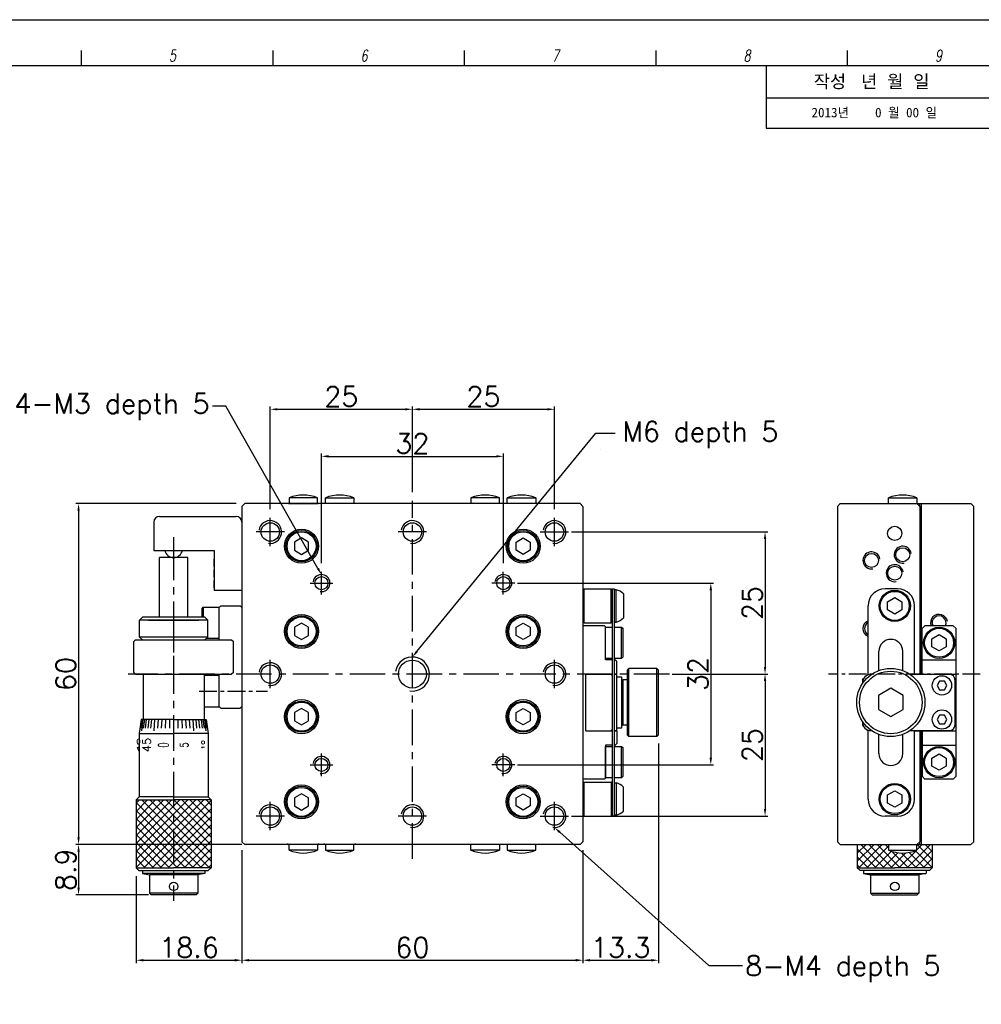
# Model space of a CAD drawing. Extents: x 1622 to 2836, y 2079 to 2357.
# Tile 3 of 11: x 1754 to 1924, y 2184 to 2357. Entities that reach past the tile are written whole.
import ezdxf
from ezdxf.enums import TextEntityAlignment as Align

# ---------------------------------------------------------------- set-up
doc = ezdxf.new("R2010")
doc.units = 0
doc.header["$LTSCALE"] = 5
doc.linetypes.add('CENTER', pattern=[2, 1.25, -0.25, 0.25, -0.25])
doc.linetypes.add('HIDDEN', pattern=[0.375, 0.25, -0.125])
doc.layers.get('0').update_dxf_attribs({"linetype": 'CONTINUOUS'})
doc.layers.get('DEFPOINTS').update_dxf_attribs({"color": 8, "linetype": 'CONTINUOUS'})
for name, color, linetype in [('02', 2, 'CONTINUOUS'), ('CENTERLINE', 1, 'CENTER'), ('CL', 1, 'CENTER'), ('FORM', 7, 'CONTINUOUS'), ('HATCHINGLINE', 3, 'CONTINUOUS'), ('HIDDENLINE', 4, 'HIDDEN'), ('PAPER', 2, 'CONTINUOUS'), ('PURCHASE', 2, 'CONTINUOUS'), ('TITLE', 3, 'CONTINUOUS'), ('W', 4, 'CONTINUOUS'), ('WORLDCAT_SOLID', 7, 'CONTINUOUS')]:
    doc.layers.add(name, color=color, linetype=linetype)
doc.styles.add('H', font='txt')
doc.styles.add('S', font='romans.shx', dxfattribs={"width": 0.7, "oblique": 10, "bigfont": 'bigfont.shx'})
doc.styles.add('SEACAD_arial_ttf', font='arial.ttf')
doc.styles.get("Standard").update_dxf_attribs({"font": 'ROMANS.SHX', "bigfont": 'whgtxt.shx'})
doc.dimstyles.new('DPI_Dimstyle', dxfattribs={"dimtxt": 3, "dimasz": 2.5, "dimexe": 1, "dimexo": 1, "dimgap": 1, "dimtad": 1, "dimdec": 3, "dimzin": 9, "dimdsep": 46, "dimtxsty": 'Standard', "dimcen": 0, "dimclrd": 3, "dimclre": 3, "dimclrt": 4, "dimazin": 2, "dimtfac": 0.5, "dimtdec": 3, "dimtmove": 0, "dimatfit": 0, "dimfxl": 0, "dimtolj": 1, "dimarcsym": 0})

# ---------------------------------------------------------------- blocks, each defined once
blk = doc.blocks.new('*D56')
at = {"color": 3, "linetype": 'ByBlock', "lineweight": -2}
for p, q in [((1798.51, 2271.32), (1798.51, 2289.42)), ((1823.51, 2274.33), (1823.51, 2289.42)), ((1799.76, 2288.92), (1822.26, 2288.92))]:
    blk.add_line(p, q, dxfattribs=at)
at = {"color": 3}
for points in [[(1799.76, 2289.12), (1799.76, 2288.71), (1798.51, 2288.92)], [(1822.26, 2289.12), (1822.26, 2288.71), (1823.51, 2288.92)]]:
    blk.add_solid(points, dxfattribs=at)
at = {"layer": 'DEFPOINTS', "color": 0}
for p in [(1823.51, 2288.92), (1823.51, 2272.83), (1798.51, 2269.82)]:
    blk.add_point(p, dxfattribs=at)
at = {"color": 4, "insert": (1811.01, 2291.17), "char_height": 3.5, "attachment_point": 5}
blk.add_mtext('\\A1;25', dxfattribs=at)
blk = doc.blocks.new('*D57')
at = {"color": 3, "linetype": 'ByBlock', "lineweight": -2}
for p, q in [((1823.51, 2274.33), (1823.51, 2289.42)), ((1848.51, 2271.32), (1848.51, 2289.42)), ((1824.76, 2288.92), (1847.26, 2288.92))]:
    blk.add_line(p, q, dxfattribs=at)
at = {"color": 3}
for points in [[(1824.76, 2289.12), (1824.76, 2288.71), (1823.51, 2288.92)], [(1847.26, 2289.12), (1847.26, 2288.71), (1848.51, 2288.92)]]:
    blk.add_solid(points, dxfattribs=at)
at = {"layer": 'DEFPOINTS', "color": 0}
for p in [(1848.51, 2288.92), (1823.51, 2272.83), (1848.51, 2269.82)]:
    blk.add_point(p, dxfattribs=at)
at = {"color": 4, "insert": (1836.01, 2291.17), "char_height": 3.5, "attachment_point": 5}
blk.add_mtext('\\A1;25', dxfattribs=at)
blk = doc.blocks.new('*D58')
at = {"color": 3, "linetype": 'ByBlock', "lineweight": -2}
for p, q in [((1807.51, 2261.83), (1807.51, 2281.14)), ((1808.76, 2280.64), (1838.26, 2280.64)), ((1839.51, 2261.83), (1839.51, 2281.14))]:
    blk.add_line(p, q, dxfattribs=at)
at = {"color": 3}
for points in [[(1808.76, 2280.85), (1808.76, 2280.43), (1807.51, 2280.64)], [(1838.26, 2280.85), (1838.26, 2280.43), (1839.51, 2280.64)]]:
    blk.add_solid(points, dxfattribs=at)
at = {"layer": 'DEFPOINTS', "color": 0}
for p in [(1839.51, 2280.64), (1807.51, 2260.33), (1839.51, 2260.33)]:
    blk.add_point(p, dxfattribs=at)
at = {"color": 4, "insert": (1823.51, 2282.89), "char_height": 3.5, "attachment_point": 5}
blk.add_mtext('\\A1;32', dxfattribs=at)
blk = doc.blocks.new('*D59')
at = {"color": 3, "linetype": 'ByBlock', "lineweight": -2}
for p, q in [((1793.51, 2211.33), (1793.51, 2191.46)), ((1774.91, 2206.73), (1774.91, 2191.46)), ((1776.16, 2191.96), (1792.26, 2191.96))]:
    blk.add_line(p, q, dxfattribs=at)
at = {"color": 3}
for points in [[(1776.16, 2192.17), (1776.16, 2191.75), (1774.91, 2191.96)], [(1792.26, 2192.17), (1792.26, 2191.75), (1793.51, 2191.96)]]:
    blk.add_solid(points, dxfattribs=at)
at = {"layer": 'DEFPOINTS', "color": 0}
for p in [(1793.51, 2212.83), (1774.91, 2208.23), (1793.51, 2191.96)]:
    blk.add_point(p, dxfattribs=at)
at = {"color": 4, "insert": (1784.21, 2194.21), "char_height": 3.5, "attachment_point": 5}
blk.add_mtext('\\A1;18.6', dxfattribs=at)
blk = doc.blocks.new('*D60')
at = {"color": 3, "linetype": 'ByBlock', "lineweight": -2}
for p, q in [((1793.51, 2211.33), (1793.51, 2191.46)), ((1853.51, 2211.33), (1853.51, 2191.46)), ((1794.76, 2191.96), (1852.26, 2191.96))]:
    blk.add_line(p, q, dxfattribs=at)
at = {"color": 3}
for points in [[(1794.76, 2192.17), (1794.76, 2191.75), (1793.51, 2191.96)], [(1852.26, 2192.17), (1852.26, 2191.75), (1853.51, 2191.96)]]:
    blk.add_solid(points, dxfattribs=at)
at = {"layer": 'DEFPOINTS', "color": 0}
for p in [(1793.51, 2212.83), (1853.51, 2212.83), (1853.51, 2191.96)]:
    blk.add_point(p, dxfattribs=at)
at = {"color": 4, "insert": (1823.51, 2194.21), "char_height": 3.5, "attachment_point": 5}
blk.add_mtext('\\A1;60', dxfattribs=at)
blk = doc.blocks.new('*D61')
at = {"color": 3, "linetype": 'ByBlock', "lineweight": -2}
for p, q in [((1866.81, 2230.13), (1866.81, 2191.46)), ((1853.51, 2211.33), (1853.51, 2191.46)), ((1854.76, 2191.96), (1865.56, 2191.96))]:
    blk.add_line(p, q, dxfattribs=at)
at = {"color": 3}
for points in [[(1854.76, 2192.17), (1854.76, 2191.75), (1853.51, 2191.96)], [(1865.56, 2192.17), (1865.56, 2191.75), (1866.81, 2191.96)]]:
    blk.add_solid(points, dxfattribs=at)
at = {"layer": 'DEFPOINTS', "color": 0}
for p in [(1866.81, 2231.63), (1853.51, 2212.83), (1866.81, 2191.96)]:
    blk.add_point(p, dxfattribs=at)
at = {"color": 4, "insert": (1860.16, 2194.21), "char_height": 3.5, "attachment_point": 5}
blk.add_mtext('\\A1;13.3', dxfattribs=at)
blk = doc.blocks.new('*D62')
at = {"color": 3, "linetype": 'ByBlock', "lineweight": -2}
for p, q in [((1792.51, 2272.33), (1764.27, 2272.33)), ((1764.77, 2271.08), (1764.77, 2213.58)), ((1792.51, 2212.33), (1764.27, 2212.33))]:
    blk.add_line(p, q, dxfattribs=at)
at = {"color": 3}
for points in [[(1764.57, 2271.08), (1764.98, 2271.08), (1764.77, 2272.33)], [(1764.57, 2213.58), (1764.98, 2213.58), (1764.77, 2212.33)]]:
    blk.add_solid(points, dxfattribs=at)
at = {"layer": 'DEFPOINTS', "color": 0}
for p in [(1794.01, 2272.33), (1764.77, 2212.33), (1794.01, 2212.33)]:
    blk.add_point(p, dxfattribs=at)
at = {"color": 4, "insert": (1762.52, 2242.33), "char_height": 3.5, "attachment_point": 5, "rotation": 90}
blk.add_mtext('\\A1;60', dxfattribs=at)
blk = doc.blocks.new('*D68')
at = {"color": 3, "linetype": 'ByBlock', "lineweight": -2}
for p, q in [((1793.51, 2212.33), (1764.27, 2212.33)), ((1764.77, 2211.08), (1764.77, 2204.71)), ((1777.06, 2203.46), (1764.27, 2203.46))]:
    blk.add_line(p, q, dxfattribs=at)
at = {"color": 3}
for points in [[(1764.57, 2211.08), (1764.98, 2211.08), (1764.77, 2212.33)], [(1764.57, 2204.71), (1764.98, 2204.71), (1764.77, 2203.46)]]:
    blk.add_solid(points, dxfattribs=at)
at = {"layer": 'DEFPOINTS', "color": 0}
for p in [(1794.01, 2212.33), (1764.77, 2203.46), (1777.56, 2203.46)]:
    blk.add_point(p, dxfattribs=at)
at = {"color": 4, "insert": (1762.52, 2207.89), "char_height": 3.5, "attachment_point": 5, "rotation": 90}
blk.add_mtext('\\A1;8.9', dxfattribs=at)
blk = doc.blocks.new('*D70')
at = {"color": 3, "linetype": 'ByBlock', "lineweight": -2}
for p, q in [((1842.01, 2258.33), (1876.51, 2258.33)), ((1876.01, 2257.08), (1876.01, 2227.58)), ((1842.01, 2226.33), (1876.51, 2226.33))]:
    blk.add_line(p, q, dxfattribs=at)
at = {"color": 3}
for points in [[(1875.8, 2257.08), (1876.22, 2257.08), (1876.01, 2258.33)], [(1875.8, 2227.58), (1876.22, 2227.58), (1876.01, 2226.33)]]:
    blk.add_solid(points, dxfattribs=at)
at = {"layer": 'DEFPOINTS', "color": 0}
for p in [(1841.51, 2258.33), (1841.51, 2226.33), (1876.01, 2226.33)]:
    blk.add_point(p, dxfattribs=at)
at = {"color": 4, "insert": (1873.76, 2242.33), "char_height": 3.5, "attachment_point": 5, "rotation": 90}
blk.add_mtext('\\A1;32', dxfattribs=at)
blk = doc.blocks.new('*D71')
at = {"color": 3, "linetype": 'ByBlock', "lineweight": -2}
for p, q in [((1851.5, 2267.33), (1886.06, 2267.33)), ((1885.56, 2266.08), (1885.56, 2243.58)), ((1869.24, 2242.33), (1886.06, 2242.33))]:
    blk.add_line(p, q, dxfattribs=at)
at = {"color": 3}
for points in [[(1885.35, 2266.08), (1885.76, 2266.08), (1885.56, 2267.33)], [(1885.35, 2243.58), (1885.76, 2243.58), (1885.56, 2242.33)]]:
    blk.add_solid(points, dxfattribs=at)
at = {"layer": 'DEFPOINTS', "color": 0}
for p in [(1851, 2267.33), (1868.74, 2242.33), (1885.56, 2242.33)]:
    blk.add_point(p, dxfattribs=at)
at = {"color": 4, "insert": (1883.31, 2254.83), "char_height": 3.5, "attachment_point": 5, "rotation": 90}
blk.add_mtext('\\A1;25', dxfattribs=at)
blk = doc.blocks.new('*D72')
at = {"color": 3, "linetype": 'ByBlock', "lineweight": -2}
for p, q in [((1869.24, 2242.33), (1886.06, 2242.33)), ((1885.56, 2241.08), (1885.56, 2218.58)), ((1851.5, 2217.33), (1886.06, 2217.33))]:
    blk.add_line(p, q, dxfattribs=at)
at = {"color": 3}
for points in [[(1885.35, 2241.08), (1885.76, 2241.08), (1885.56, 2242.33)], [(1885.35, 2218.58), (1885.76, 2218.58), (1885.56, 2217.33)]]:
    blk.add_solid(points, dxfattribs=at)
at = {"layer": 'DEFPOINTS', "color": 0}
for p in [(1868.74, 2242.33), (1851, 2217.33), (1885.56, 2217.33)]:
    blk.add_point(p, dxfattribs=at)
at = {"color": 4, "insert": (1883.31, 2229.83), "char_height": 3.5, "attachment_point": 5, "rotation": 90}
blk.add_mtext('\\A1;25', dxfattribs=at)
blk = doc.blocks.new('erdftrgf45r')
at = {"layer": 'W'}
blk.add_line((34921.74, 9666.28), (35198.74, 9666.28), dxfattribs=at)
blk = doc.blocks.new('SADAASDFDFS')
blk.add_lwpolyline([(9534.83, 6963.45), (9823.83, 6963.45), (9823.83, 6756.45), (9534.83, 6756.45)], close=True)
at = {"layer": 'FORM', "color": 7, "linetype": 'Continuous'}
for p, q in [((9730.26, 6957.45), (9730.26, 6949.28)), ((9730.26, 6953.26), (9817.83, 6953.26)), ((9730.26, 6949.28), (9817.83, 6949.28))]:
    blk.add_line(p, q, dxfattribs=at)
at = {"layer": 'PAPER'}
for p, q in [((9640.85, 6957.45), (9640.85, 6959.45)), ((9665.86, 6957.45), (9665.86, 6959.45)), ((9690.86, 6957.45), (9690.86, 6959.45)), ((9715.87, 6957.45), (9715.87, 6959.45)), ((9740.87, 6957.45), (9740.87, 6959.45)), ((9740.87, 6957.45), (9740.87, 6959.45))]:
    blk.add_line(p, q, dxfattribs=at)
blk.add_blockref('erdftrgf45r', (-25380.91, -2708.83))
at = {"insert": (9744.36, 6951.27), "char_height": 1.25, "width": 28.2038, "attachment_point": 5, "style": 'H'}
blk.add_mtext('{\\C2;2013년    0 월 00 일}', dxfattribs=at)
at = {"layer": 'FORM', "color": 7, "linetype": 'Continuous', "style": 'SEACAD_arial_ttf'}
blk.add_text('작성   년  월  일', height=1.6798, dxfattribs=at).set_placement((9736.46, 6956.22), align=Align.TOP_LEFT)
at = {"layer": 'PAPER', "style": 'S', "oblique": 10, "width": 0.7}
for s, p in [('5', (9652.74, 6958.75)), ('6', (9677.75, 6958.75)), ('7', (9702.75, 6958.75)), ('8', (9727.76, 6958.75)), ('9', (9752.76, 6958.75))]:
    blk.add_text(s, height=1.5, dxfattribs=at).set_placement(p, align=Align.MIDDLE)

msp = doc.modelspace()

# ---------------------------------------------------------------- hatches: boundary and pattern name
at = {"layer": 'PURCHASE'}
h = msp.add_hatch(dxfattribs=at)
h.set_pattern_fill('ANSI37', color=256, scale=8, style=0)
h.set_pattern_definition([(225, (1958.7348, 2690.5886), (-0.7071068, 0.7071068), []), (135, (1958.7348, 2690.5886), (0.7071068, 0.7071068), [])])
edge = h.paths.add_edge_path()
edge.add_line((1912.2754, 2211.3251), (1912.2754, 2212.3251))
edge.add_line((1912.2754, 2212.3251), (1912.7754, 2212.8251))
edge.add_line((1912.7754, 2212.8251), (1912.7754, 2212.3251))
edge.add_line((1912.7754, 2212.3251), (1914.9754, 2212.3251))
edge.add_line((1914.9754, 2212.3251), (1914.9754, 2208.2252))
edge.add_line((1914.9754, 2208.2252), (1908.3754, 2208.2252))
edge.add_line((1908.3754, 2208.2252), (1908.3754, 2210.9777))
edge.add_arc((1909.7754, 2217.3251), 6.5, 257.561907, 292.619865)
edge = h.paths.add_edge_path()
edge.add_line((1907.2754, 2212.3251), (1907.2754, 2211.3251))
edge.add_arc((1909.7754, 2217.3251), 6.5, 247.380135, 257.561907)
edge.add_line((1908.3754, 2210.9777), (1908.3754, 2208.2252))
edge.add_line((1908.3754, 2208.2252), (1901.7754, 2208.2252))
edge.add_line((1901.7754, 2208.2252), (1901.7754, 2212.3251))
edge.add_line((1901.7754, 2212.3251), (1907.2754, 2212.3251))
at = {"layer": 'TITLE'}
h = msp.add_hatch(dxfattribs=at)
h.set_pattern_fill('ANSI37', color=256, scale=8, style=0)
h.set_pattern_definition([(315, (1731.1462, 2690.5886), (0.7071068, 0.7071068), []), (45, (1731.1462, 2690.5886), (-0.7071068, 0.7071068), [])])
h.paths.add_polyline_path([(1781.5057, 2208.2252), (1788.1057, 2208.2252), (1788.1057, 2220.1751), (1781.5057, 2220.1751)])
h.paths.add_polyline_path([(1781.5057, 2220.1751), (1774.9057, 2220.1751), (1774.9057, 2208.2252), (1781.5057, 2208.2252)])

# ---------------------------------------------------------------- linework, layer by layer
at = {"color": 3}
for p, q in [((1790.7043, 2289.4465), (1788.3238, 2289.4465)), ((1806.889, 2260.9124), (1790.7043, 2289.4465)), ((1824.2982, 2246.2918), (1855.8073, 2284.7259)), ((1855.8073, 2284.7259), (1859.1967, 2284.7259)), ((1856.6906, 2281.7859), (1856.6906, 2281.7859)), ((1849.4368, 2214.4912), (1875.6438, 2191.022)), ((1875.6438, 2191.022), (1881.5634, 2191.022))]:
    msp.add_line(p, q, dxfattribs=at)
for p, q in [((1793.5057, 2271.8251), (1794.0057, 2272.3251)), ((1793.5057, 2271.8251), (1793.5057, 2212.8251)), ((1801.7057, 2272.3251), (1794.0057, 2272.3251)), ((1808.1057, 2272.3251), (1806.9057, 2272.3251)), ((1823.5057, 2272.3251), (1813.3057, 2272.3251)), ((1853.0057, 2272.3251), (1823.5057, 2272.3251)), ((1853.0057, 2272.3251), (1853.5057, 2271.8251)), ((1853.5057, 2271.8251), (1853.5057, 2212.8251)), ((1898.2754, 2271.8251), (1898.7754, 2272.3251)), ((1898.2754, 2271.8251), (1898.2754, 2212.8251)), ((1898.7754, 2272.3251), (1912.2754, 2272.3251)), ((1912.2754, 2272.3251), (1912.7754, 2271.8251)), ((1912.2754, 2272.3251), (1921.7754, 2272.3251)), ((1912.7754, 2271.8251), (1912.7754, 2272.3251)), ((1912.7754, 2271.8251), (1912.7754, 2242.3251)), ((1913.0754, 2242.3251), (1913.0754, 2272.3251)), ((1921.7754, 2272.3251), (1922.2754, 2271.8251)), ((1922.2754, 2212.8251), (1922.2754, 2271.8251)), ((1779.0057, 2270.0751), (1792.5057, 2270.0751)), ((1778.0057, 2269.0751), (1778.0057, 2264.0751)), ((1793.5057, 2269.0751), (1793.5057, 2257.0751)), ((1804.0057, 2266.2685), (1802.7557, 2265.5469)), ((1802.7557, 2265.5469), (1802.7557, 2264.1034)), ((1805.2557, 2265.5469), (1804.0057, 2266.2685)), ((1805.2557, 2264.1034), (1805.2557, 2265.5469)), ((1841.7557, 2265.5469), (1843.0057, 2266.2685)), ((1841.7557, 2264.1034), (1841.7557, 2265.5469)), ((1843.0057, 2266.2685), (1844.2557, 2265.5469)), ((1844.2557, 2265.5469), (1844.2557, 2264.1034)), ((1778.0057, 2264.0751), (1788.6052, 2264.0751)), ((1788.6052, 2264.0751), (1788.6052, 2257.5751)), ((1802.7557, 2264.1034), (1804.0057, 2263.3817)), ((1804.0057, 2263.3817), (1805.2557, 2264.1034)), ((1843.0057, 2263.3817), (1841.7557, 2264.1034)), ((1844.2557, 2264.1034), (1843.0057, 2263.3817)), ((1788.6052, 2262.6251), (1788.6052, 2257.0751)), ((1788.6052, 2257.0751), (1793.5057, 2257.0751)), ((1853.5057, 2257.1251), (1853.7057, 2257.3251)), ((1853.7057, 2257.3251), (1858.5057, 2257.3251)), ((1853.7057, 2251.3251), (1853.7057, 2257.3251)), ((1858.5057, 2257.3251), (1858.7057, 2257.1251)), ((1858.5057, 2251.3251), (1858.5057, 2257.3251)), ((1858.7057, 2217.3252), (1858.7057, 2257.3252)), ((1858.7057, 2257.3252), (1859.0057, 2257.3252)), ((1859.0057, 2257.3252), (1859.0057, 2217.3252)), ((1859.3557, 2257.1751), (1859.0057, 2257.1751)), ((1859.3557, 2251.4751), (1859.3557, 2257.1751)), ((1860.6557, 2256.4352), (1860.6557, 2252.215)), ((1908.8754, 2257.3252), (1906.6754, 2257.3252)), ((1907.1254, 2255.0469), (1908.3754, 2255.7685)), ((1907.1254, 2253.6034), (1907.1254, 2255.0469)), ((1908.3754, 2255.7685), (1909.6254, 2255.0469)), ((1909.6254, 2255.0469), (1909.6254, 2253.6034)), ((1786.5057, 2253.8751), (1786.7057, 2254.0751)), ((1786.5057, 2252.3251), (1786.5057, 2253.8751)), ((1786.7057, 2254.0751), (1789.5057, 2254.0751)), ((1786.7057, 2254.0751), (1786.7057, 2252.3251)), ((1789.8057, 2254.3251), (1789.5057, 2254.0251)), ((1789.5057, 2248.3251), (1789.5057, 2254.0751)), ((1789.8057, 2254.3251), (1793.2057, 2254.3251)), ((1793.2057, 2254.3251), (1793.5057, 2254.0251)), ((1903.6754, 2242.1894), (1903.6754, 2254.3252)), ((1908.3754, 2252.8817), (1907.1254, 2253.6034)), ((1909.6254, 2253.6034), (1908.3754, 2252.8817)), ((1911.8754, 2242.2751), (1911.8754, 2254.3252)), ((1804.0057, 2251.2685), (1802.7557, 2250.5469)), ((1805.2557, 2250.5469), (1804.0057, 2251.2685)), ((1841.7557, 2250.5469), (1843.0057, 2251.2685)), ((1843.0057, 2251.2685), (1844.2557, 2250.5469)), ((1853.7057, 2251.3251), (1853.5057, 2251.5251)), ((1853.7057, 2251.3251), (1858.5057, 2251.3251)), ((1858.7057, 2251.5251), (1858.5057, 2251.3251)), ((1859.0057, 2251.4751), (1859.3557, 2251.4751)), ((1802.7557, 2250.5469), (1802.7557, 2249.1034)), ((1805.2557, 2249.1034), (1805.2557, 2250.5469)), ((1841.7557, 2249.1034), (1841.7557, 2250.5469)), ((1844.2557, 2250.5469), (1844.2557, 2249.1034)), ((1857.3057, 2250.8251), (1853.5057, 2250.8251)), ((1857.3057, 2250.8251), (1857.5057, 2250.6251)), ((1857.5056, 2244.8251), (1857.5057, 2250.6251)), ((1857.5056, 2245.0753), (1857.5056, 2250.5753)), ((1857.5056, 2250.5753), (1858.7057, 2250.5753)), ((1859.0057, 2250.5753), (1860.3056, 2250.5753)), ((1860.3056, 2250.5753), (1860.5056, 2250.3753)), ((1860.3056, 2245.0753), (1860.3056, 2250.5753)), ((1860.5056, 2250.3753), (1860.5056, 2245.2753)), ((1913.6754, 2250.8251), (1913.1754, 2250.3251)), ((1913.1754, 2242.3251), (1913.1754, 2250.3251)), ((1918.6754, 2250.8251), (1913.6754, 2250.8251)), ((1914.9254, 2248.5469), (1916.1754, 2249.2685)), ((1916.1754, 2249.2685), (1917.4254, 2248.5469)), ((1918.6754, 2250.8251), (1919.1754, 2250.3251)), ((1919.1754, 2224.3251), (1919.1754, 2250.3251)), ((1774.5057, 2248.0251), (1774.8057, 2248.3251)), ((1774.5057, 2242.6251), (1774.5057, 2248.0251)), ((1774.8057, 2248.3251), (1791.7057, 2248.3251)), ((1789.5057, 2248.5751), (1787.2557, 2248.5751)), ((1791.7057, 2248.3251), (1792.0057, 2248.0251)), ((1792.0057, 2242.6251), (1792.0057, 2248.0251)), ((1802.7557, 2249.1034), (1804.0057, 2248.3817)), ((1804.0057, 2248.3817), (1805.2557, 2249.1034)), ((1843.0057, 2248.3817), (1841.7557, 2249.1034)), ((1844.2557, 2249.1034), (1843.0057, 2248.3817)), ((1914.9254, 2247.1034), (1914.9254, 2248.5469)), ((1917.4254, 2248.5469), (1917.4254, 2247.1034)), ((1905.5754, 2242.9456), (1905.5754, 2246.3252)), ((1909.7754, 2242.9456), (1909.7754, 2246.3252)), ((1916.1754, 2246.3817), (1914.9254, 2247.1034)), ((1917.4254, 2247.1034), (1916.1754, 2246.3817)), ((1858.7057, 2245.0753), (1857.5056, 2245.0753)), ((1858.7057, 2244.8251), (1857.5056, 2244.8251)), ((1860.3056, 2245.0753), (1859.0057, 2245.0753)), ((1859.2056, 2244.8251), (1859.0057, 2244.8251)), ((1859.2056, 2244.8251), (1859.5056, 2244.5251)), ((1859.5056, 2242.3251), (1859.5056, 2244.5251)), ((1860.5056, 2245.2753), (1860.3056, 2245.0753)), ((1913.1754, 2244.8251), (1919.1754, 2244.8251)), ((1774.8057, 2242.3251), (1774.5057, 2242.6251)), ((1774.8057, 2242.3251), (1791.7057, 2242.3251)), ((1789.5057, 2236.5751), (1789.5057, 2242.3251)), ((1792.0057, 2242.6251), (1791.7057, 2242.3251)), ((1854.0057, 2242.3251), (1858.7057, 2242.3251)), ((1854.0057, 2232.3251), (1854.0057, 2242.3251)), ((1858.4056, 2242.3251), (1858.7056, 2242.0251)), ((1859.0056, 2242.3251), (1859.5056, 2242.3251)), ((1859.0056, 2242.3251), (1859.5056, 2242.3251)), ((1859.5057, 2242.2751), (1859.0057, 2242.2751)), ((1859.5057, 2232.3751), (1859.5057, 2242.2751)), ((1903.4231, 2242.0729), (1903.6754, 2242.3251)), ((1904.1754, 2242.2751), (1904.2846, 2242.2751)), ((1911.0661, 2242.2751), (1917.9754, 2242.2751)), ((1911.8754, 2242.3251), (1919.1754, 2242.3251)), ((1789.5057, 2242.0751), (1786.8557, 2242.0751)), ((1902.6754, 2241.3251), (1902.8776, 2241.5274)), ((1902.6754, 2241.3251), (1902.6754, 2240.6418)), ((1916.2423, 2241.0751), (1915.8093, 2240.3251)), ((1917.1084, 2241.0751), (1916.2423, 2241.0751)), ((1917.5414, 2240.3251), (1917.1084, 2241.0751)), ((1918.9754, 2233.3751), (1918.9754, 2241.2751)), ((1915.8093, 2240.3251), (1916.2423, 2239.5751)), ((1916.2423, 2239.5751), (1917.1084, 2239.5751)), ((1917.1084, 2239.5751), (1917.5414, 2240.3251)), ((1786.8557, 2236.5751), (1789.5057, 2236.5751)), ((1789.8057, 2236.3251), (1789.5057, 2236.6251)), ((1789.8057, 2236.3251), (1793.2057, 2236.3251)), ((1793.2057, 2236.3251), (1793.5057, 2236.6251)), ((1804.0057, 2236.2685), (1802.7557, 2235.5469)), ((1802.7557, 2235.5469), (1802.7557, 2234.1034)), ((1805.2557, 2235.5469), (1804.0057, 2236.2685)), ((1805.2557, 2234.1034), (1805.2557, 2235.5469)), ((1841.7557, 2235.5469), (1843.0057, 2236.2685)), ((1841.7557, 2234.1034), (1841.7557, 2235.5469)), ((1843.0057, 2236.2685), (1844.2557, 2235.5469)), ((1844.2557, 2235.5469), (1844.2557, 2234.1034)), ((1802.7557, 2234.1034), (1804.0057, 2233.3817)), ((1804.0057, 2233.3817), (1805.2557, 2234.1034)), ((1843.0057, 2233.3817), (1841.7557, 2234.1034)), ((1844.2557, 2234.1034), (1843.0057, 2233.3817)), ((1902.6754, 2234.0085), (1902.6754, 2233.3251)), ((1916.2423, 2235.0751), (1915.8093, 2234.3251)), ((1915.8093, 2234.3251), (1916.2423, 2233.5751)), ((1917.1084, 2235.0751), (1916.2423, 2235.0751)), ((1917.5414, 2234.3251), (1917.1084, 2235.0751)), ((1917.1084, 2233.5751), (1917.5414, 2234.3251)), ((1854.0057, 2232.3251), (1858.7057, 2232.3251)), ((1858.4056, 2232.3251), (1858.7056, 2232.6251)), ((1859.0056, 2232.3251), (1859.5056, 2232.3251)), ((1859.0057, 2232.3751), (1859.5057, 2232.3751)), ((1859.0057, 2232.3251), (1859.5056, 2232.3251)), ((1859.5056, 2232.3251), (1859.5057, 2230.1251)), ((1902.6754, 2233.3251), (1902.8776, 2233.1229)), ((1903.4231, 2232.5774), (1903.6754, 2232.3251)), ((1903.6754, 2220.3252), (1903.6754, 2232.4609)), ((1904.1754, 2232.3751), (1904.2845, 2232.3751)), ((1911.0662, 2232.3751), (1917.9754, 2232.3751)), ((1911.8754, 2220.3252), (1911.8754, 2232.3751)), ((1911.8754, 2232.3251), (1919.1754, 2232.3251)), ((1912.7754, 2232.3251), (1912.7754, 2212.8251)), ((1913.0754, 2212.3251), (1913.0754, 2232.3251)), ((1913.1754, 2232.3251), (1913.1754, 2224.3251)), ((1916.2423, 2233.5751), (1917.1084, 2233.5751)), ((1859.5057, 2230.1251), (1859.2057, 2229.8251)), ((1905.5754, 2228.3252), (1905.5754, 2231.7046)), ((1909.7754, 2228.3252), (1909.7754, 2231.7046)), ((1857.5056, 2229.8251), (1857.5057, 2224.0251)), ((1857.5057, 2229.8251), (1857.5056, 2229.8251)), ((1857.5056, 2224.0753), (1857.5056, 2229.5753)), ((1857.5056, 2229.5753), (1858.7057, 2229.5753)), ((1858.7057, 2229.8251), (1857.5057, 2229.8251)), ((1859.0057, 2229.8251), (1859.2057, 2229.8251)), ((1859.0057, 2229.5753), (1860.3056, 2229.5753)), ((1860.3056, 2229.5753), (1860.5056, 2229.3753)), ((1860.3056, 2224.0753), (1860.3056, 2229.5753)), ((1860.5056, 2229.3753), (1860.5056, 2224.2753)), ((1913.1754, 2229.8251), (1919.1754, 2229.8251)), ((1914.9254, 2227.5469), (1916.1754, 2228.2685)), ((1914.9254, 2226.1034), (1914.9254, 2227.5469)), ((1916.1754, 2228.2685), (1917.4254, 2227.5469)), ((1917.4254, 2227.5469), (1917.4254, 2226.1034)), ((1916.1754, 2225.3817), (1914.9254, 2226.1034)), ((1917.4254, 2226.1034), (1916.1754, 2225.3817)), ((1857.3057, 2223.8251), (1853.5057, 2223.8251)), ((1853.7057, 2223.3251), (1853.5057, 2223.1251)), ((1853.7057, 2223.3251), (1858.5057, 2223.3251)), ((1853.7057, 2217.3251), (1853.7057, 2223.3251)), ((1857.3057, 2223.8251), (1857.5057, 2224.0251)), ((1858.7057, 2224.0753), (1857.5056, 2224.0753)), ((1858.7057, 2223.1251), (1858.5057, 2223.3251)), ((1858.5057, 2223.3251), (1858.5057, 2217.3251)), ((1860.3056, 2224.0753), (1859.0057, 2224.0753)), ((1860.5056, 2224.2753), (1860.3056, 2224.0753)), ((1913.1754, 2224.3251), (1913.6754, 2223.8251)), ((1918.6754, 2223.8251), (1913.6754, 2223.8251)), ((1918.6754, 2223.8251), (1919.1754, 2224.3251)), ((1859.0057, 2223.1751), (1859.3557, 2223.1751)), ((1859.3557, 2223.1751), (1859.3557, 2217.4751)), ((1860.6557, 2218.2151), (1860.6557, 2222.4352)), ((1907.1254, 2221.0469), (1908.3754, 2221.7686)), ((1908.3754, 2221.7686), (1909.6254, 2221.0469)), ((1804.0057, 2221.2685), (1802.7557, 2220.5469)), ((1802.7557, 2220.5469), (1802.7557, 2219.1034)), ((1805.2557, 2220.5469), (1804.0057, 2221.2685)), ((1805.2557, 2219.1034), (1805.2557, 2220.5469)), ((1841.7557, 2220.5469), (1843.0057, 2221.2685)), ((1841.7557, 2219.1034), (1841.7557, 2220.5469)), ((1843.0057, 2221.2685), (1844.2557, 2220.5469)), ((1844.2557, 2220.5469), (1844.2557, 2219.1034)), ((1907.1254, 2219.6034), (1907.1254, 2221.0469)), ((1909.6254, 2221.0469), (1909.6254, 2219.6034)), ((1802.7557, 2219.1034), (1804.0057, 2218.3817)), ((1804.0057, 2218.3817), (1805.2557, 2219.1034)), ((1843.0057, 2218.3817), (1841.7557, 2219.1034)), ((1844.2557, 2219.1034), (1843.0057, 2218.3817)), ((1908.3754, 2218.8818), (1907.1254, 2219.6034)), ((1909.6254, 2219.6034), (1908.3754, 2218.8818)), ((1853.5057, 2217.5251), (1853.7057, 2217.3251)), ((1853.7057, 2217.3251), (1858.5057, 2217.3251)), ((1858.5057, 2217.3251), (1858.7057, 2217.5251)), ((1859.0057, 2217.3252), (1858.7057, 2217.3252)), ((1859.3557, 2217.4751), (1859.0057, 2217.4751)), ((1908.9084, 2217.3252), (1906.6754, 2217.3252)), ((1793.5057, 2212.8251), (1794.0057, 2212.3251)), ((1853.5057, 2212.8251), (1853.0057, 2212.3251)), ((1898.7754, 2212.3251), (1898.2754, 2212.8251)), ((1912.7754, 2212.8251), (1912.2754, 2212.3251)), ((1912.7754, 2212.3251), (1912.7754, 2212.8251)), ((1922.2754, 2212.8251), (1921.7754, 2212.3251)), ((1853.0057, 2212.3251), (1794.0057, 2212.3251)), ((1898.7754, 2212.3251), (1912.2754, 2212.3251)), ((1912.2754, 2212.3251), (1921.7754, 2212.3251))]:
    msp.add_line(p, q)
at = {"ltscale": 0.25}
for p, q in [((1861.3057, 2243.0251), (1861.6057, 2243.3251)), ((1861.3057, 2243.0251), (1861.3057, 2231.6251)), ((1861.6057, 2231.3251), (1861.6057, 2243.3251)), ((1866.5057, 2243.3251), (1861.6057, 2243.3251)), ((1866.5057, 2231.3251), (1866.5057, 2243.3251)), ((1866.5057, 2243.3251), (1866.8057, 2243.0251)), ((1866.8057, 2231.6251), (1866.8057, 2243.0251)), ((1860.3057, 2241.1251), (1860.5057, 2241.3251)), ((1861.3057, 2241.3251), (1860.5057, 2241.3251)), ((1860.5057, 2241.3251), (1860.5057, 2233.3251)), ((1907.6754, 2239.8251), (1905.5103, 2238.5751)), ((1909.8404, 2238.5751), (1907.6754, 2239.8251)), ((1905.5103, 2238.5751), (1905.5103, 2236.0751)), ((1909.8404, 2236.0751), (1909.8404, 2238.5751)), ((1905.5103, 2236.0751), (1907.6754, 2234.8251)), ((1907.6754, 2234.8251), (1909.8404, 2236.0751)), ((1860.3057, 2233.5251), (1860.5057, 2233.3251)), ((1861.3057, 2233.3251), (1860.5057, 2233.3251)), ((1861.3057, 2231.6251), (1861.6057, 2231.3251)), ((1866.5057, 2231.3251), (1861.6057, 2231.3251)), ((1866.5057, 2231.3251), (1866.8057, 2231.6251))]:
    msp.add_line(p, q, dxfattribs=at)
for centre, radius in [((1798.5057, 2267.3251), 1.6211), ((1823.5057, 2267.3251), 1.6211), ((1848.5057, 2267.3251), 1.6211), ((1908.3754, 2267.0751), 1.25), ((1804.0057, 2264.8251), 3), ((1804.0057, 2264.8251), 2.75), ((1804.0057, 2264.8251), 2.55), ((1843.0057, 2264.8251), 3), ((1843.0057, 2264.8251), 2.75), ((1843.0057, 2264.8251), 2.55), ((1904.2754, 2262.3251), 1.2294), ((1909.7754, 2263.3251), 1.2294), ((1908.3754, 2260.0751), 1.2294), ((1807.5057, 2258.3251), 1.15), ((1839.5057, 2258.3251), 1.15), ((1908.3754, 2254.3251), 2.75), ((1908.3754, 2254.3251), 2.55), ((1804.0057, 2249.8251), 3), ((1843.0057, 2249.8251), 3), ((1804.0057, 2249.8251), 2.75), ((1804.0057, 2249.8251), 2.55), ((1843.0057, 2249.8251), 2.75), ((1843.0057, 2249.8251), 2.55), ((1916.1754, 2247.8251), 2.75), ((1916.1754, 2247.8251), 2.55), ((1823.5057, 2242.3251), 2.4587), ((1798.5057, 2242.3251), 1.6211), ((1848.5057, 2242.3251), 1.6211), ((1916.6754, 2240.3251), 1.7), ((1804.0057, 2234.8251), 3), ((1804.0057, 2234.8251), 2.75), ((1804.0057, 2234.8251), 2.55), ((1843.0057, 2234.8251), 3), ((1843.0057, 2234.8251), 2.75), ((1843.0057, 2234.8251), 2.55), ((1916.6754, 2234.3251), 1.7), ((1916.1754, 2226.8251), 2.75), ((1916.1754, 2226.8251), 2.55), ((1807.5057, 2226.3251), 1.15), ((1839.5057, 2226.3251), 1.15), ((1804.0057, 2219.8251), 3), ((1804.0057, 2219.8251), 2.75), ((1804.0057, 2219.8251), 2.55), ((1843.0057, 2219.8251), 3), ((1843.0057, 2219.8251), 2.75), ((1843.0057, 2219.8251), 2.55), ((1908.3754, 2220.3252), 2.75), ((1908.3754, 2220.3252), 2.55), ((1798.5057, 2217.3251), 1.6211), ((1823.5057, 2217.3251), 1.6211), ((1848.5057, 2217.3251), 1.6211)]:
    msp.add_circle(centre, radius)
for radius in [6, 5.5]:
    msp.add_circle((1907.6754, 2237.3251), radius, dxfattribs=at)
for centre, radius, start, end in [((1779.0057, 2269.0751), 1, 90, 180), ((1792.5057, 2269.0751), 1, 0, 90), ((1858.5941, 2254.3251), 2.95, 45.666008, 75.038982), ((1906.6754, 2254.3252), 3, 90, 180), ((1908.8754, 2254.3252), 3, 0, 90), ((1858.5941, 2254.3251), 2.95, 284.961018, 314.333992), ((1904.2754, 2250.3251), 1.2294, 119.212891, 240.787109), ((1916.1754, 2251.3251), 1.2294, 336.002654, 203.997346), ((1907.6754, 2246.3252), 2.1, 0, 180), ((1904.1754, 2240.7751), 1.5, 90, 180), ((1917.9754, 2241.2751), 1, 0, 90), ((1904.1754, 2233.8751), 1.5, 180, 270), ((1917.9754, 2233.3751), 1, 270, 0), ((1907.6754, 2228.3252), 2.1, 180, 0), ((1858.5941, 2220.3251), 2.95, 45.666008, 75.038982), ((1906.6754, 2220.3252), 3, 180, 270), ((1908.8754, 2220.3252), 3, 270, 0), ((1858.5941, 2220.3251), 2.95, 284.961018, 314.333992)]:
    msp.add_arc(centre, radius, start, end)
at = {"color": 3}
for points in [[(1807.0702, 2261.0152), (1806.7077, 2260.8096), (1807.5057, 2259.8251)], [(1824.4593, 2246.1597), (1824.1371, 2246.4239), (1823.5057, 2245.3251)], [(1849.2979, 2214.336), (1849.5758, 2214.6464), (1848.5057, 2215.3251)]]:
    msp.add_solid(points, dxfattribs=at)
at = {"layer": '02'}
for p, q in [((1776.0057, 2252.3251), (1775.5057, 2251.8251)), ((1775.5057, 2248.8251), (1775.5057, 2251.8251)), ((1787.5057, 2251.8251), (1775.5057, 2251.8251)), ((1787.0057, 2252.3251), (1776.0057, 2252.3251)), ((1787.0057, 2252.3251), (1787.5057, 2251.8251)), ((1787.5057, 2248.8251), (1787.5057, 2251.8251)), ((1775.5057, 2248.8251), (1776.0057, 2248.3251)), ((1787.5057, 2248.8251), (1775.5057, 2248.8251)), ((1787.5057, 2248.8251), (1787.0057, 2248.3251))]:
    msp.add_line(p, q, dxfattribs=at)
msp.add_arc((1781.5057, 2264.4151), 1.59, 192.347275, 347.652725, dxfattribs=at)
at = {"layer": 'CENTERLINE'}
for p, q in [((1823.5057, 2209.8251), (1823.5057, 2272.8251)), ((1798.5057, 2264.8333), (1798.5057, 2269.817)), ((1848.5057, 2264.8333), (1848.5057, 2269.817)), ((1800.9975, 2267.3251), (1796.0138, 2267.3251)), ((1825.9975, 2267.3251), (1821.0138, 2267.3251)), ((1846.0138, 2267.3251), (1850.9975, 2267.3251)), ((1807.5057, 2256.3251), (1807.5057, 2260.3251)), ((1839.5057, 2256.3251), (1839.5057, 2260.3251)), ((1805.5057, 2258.3251), (1809.5057, 2258.3251)), ((1841.5057, 2258.3251), (1837.5057, 2258.3251)), ((1798.5057, 2239.8333), (1798.5057, 2244.817)), ((1848.5057, 2239.8333), (1848.5057, 2244.817)), ((1868.7375, 2242.3251), (1773.5057, 2242.3251)), ((1807.5057, 2224.3251), (1807.5057, 2228.3251)), ((1839.5057, 2224.3251), (1839.5057, 2228.3251)), ((1805.5057, 2226.3251), (1809.5057, 2226.3251)), ((1841.5057, 2226.3251), (1837.5057, 2226.3251)), ((1798.5057, 2214.8333), (1798.5057, 2219.817)), ((1848.5057, 2214.8333), (1848.5057, 2219.817)), ((1800.9975, 2217.3251), (1796.0138, 2217.3251)), ((1825.9975, 2217.3251), (1821.0138, 2217.3251)), ((1846.0138, 2217.3251), (1850.9975, 2217.3251)), ((1823.5057, 2212.1271), (1823.5057, 2214.3051))]:
    msp.add_line(p, q, dxfattribs=at)
at = {"layer": 'CENTERLINE', "ltscale": 0.5}
for p, q in [((1781.5057, 2266.4153), (1781.5057, 2263.5658)), ((1781.5057, 2249.27), (1781.5057, 2241.3803)), ((1923.4245, 2242.3251), (1896.7155, 2242.3251)), ((1786.0057, 2239.3251), (1798.0057, 2239.3251))]:
    msp.add_line(p, q, dxfattribs=at)
at = {"layer": 'CL'}
msp.add_line((1781.5057, 2265.0887), (1781.5057, 2202.4314), dxfattribs=at)
at = {"layer": 'HATCHINGLINE', "color": 3}
for centre, radius, start, end in [((1798.5057, 2267.3251), 2, 261, 171), ((1823.5057, 2267.3251), 2, 261, 171), ((1848.5057, 2267.3251), 2, 261, 171), ((1909.7754, 2263.3251), 1.5, 9, 279), ((1904.2754, 2262.3251), 1.5, 9, 279), ((1908.3754, 2260.0751), 1.5, 9, 279), ((1807.5057, 2258.3251), 1.5, 261, 171), ((1839.5057, 2258.3251), 1.5, 261, 171), ((1916.1754, 2251.3251), 1.5, 9, 199.470272), ((1904.2754, 2250.3251), 1.5, 113.578178, 246.421822), ((1798.5057, 2242.3251), 2, 261, 171), ((1823.5057, 2242.3251), 3, 261, 171), ((1848.5057, 2242.3251), 2, 261, 171), ((1807.5057, 2226.3251), 1.5, 261, 171), ((1839.5057, 2226.3251), 1.5, 261, 171), ((1798.5057, 2217.3251), 2, 261, 171), ((1823.5057, 2217.3251), 2, 261, 171), ((1848.5057, 2217.3251), 2, 261, 171)]:
    msp.add_arc(centre, radius, start, end, dxfattribs=at)
at = {"layer": 'HIDDENLINE'}
for p, q in [((1788.6052, 2257.5251), (1788.6052, 2262.6251)), ((1801.7057, 2212.3251), (1801.5057, 2212.5251)), ((1807.1057, 2212.5251), (1806.9057, 2212.3251)), ((1808.1057, 2212.3251), (1807.9057, 2212.5251)), ((1813.5057, 2212.5251), (1813.3057, 2212.3251))]:
    msp.add_line(p, q, dxfattribs=at)
at = {"layer": 'PURCHASE'}
for p, q in [((1801.7057, 2272.3251), (1806.9057, 2272.3251)), ((1806.9057, 2272.3251), (1801.7057, 2272.3251)), ((1806.8057, 2273.3251), (1801.8057, 2273.3251)), ((1801.8057, 2273.3251), (1801.8057, 2272.3251)), ((1801.8057, 2272.3251), (1806.8057, 2272.3251)), ((1806.8057, 2272.3251), (1806.8057, 2273.3251)), ((1813.3057, 2272.3251), (1808.1057, 2272.3251)), ((1808.2057, 2273.3251), (1813.2057, 2273.3251)), ((1808.2057, 2272.3251), (1808.2057, 2273.3251)), ((1813.2057, 2273.3251), (1813.2057, 2272.3251)), ((1838.8057, 2273.3251), (1833.8057, 2273.3251)), ((1833.8057, 2273.3251), (1833.8057, 2272.3251)), ((1838.8057, 2272.3251), (1838.8057, 2273.3251)), ((1840.2057, 2273.3251), (1845.2057, 2273.3251)), ((1840.2057, 2272.3251), (1840.2057, 2273.3251)), ((1845.2057, 2273.3251), (1845.2057, 2272.3251)), ((1907.2754, 2273.3251), (1912.2754, 2273.3251)), ((1907.2754, 2272.3251), (1907.2754, 2273.3251)), ((1912.2754, 2273.3251), (1912.2754, 2272.3251)), ((1779.0057, 2252.3251), (1779.0057, 2262.8251)), ((1784.0057, 2262.8251), (1779.0057, 2262.8251)), ((1784.0057, 2252.3251), (1784.0057, 2262.8251)), ((1777.0557, 2251.8251), (1785.9556, 2251.8251)), ((1781.5057, 2251.8251), (1785.9556, 2251.8251)), ((1776.1557, 2242.3251), (1776.1557, 2234.3251)), ((1786.8557, 2242.3251), (1786.8557, 2234.3251)), ((1775.8057, 2234.3251), (1775.4557, 2231.8347)), ((1775.8057, 2234.3251), (1775.4557, 2231.8347)), ((1781.5057, 2234.3251), (1775.8057, 2234.3251)), ((1781.5057, 2234.3251), (1775.8057, 2234.3251)), ((1781.5057, 2234.3251), (1787.2057, 2234.3251)), ((1781.5057, 2234.3251), (1787.2057, 2234.3251)), ((1781.5057, 2234.3251), (1783.0057, 2234.3251)), ((1787.2057, 2234.3251), (1787.5557, 2231.8347)), ((1787.2057, 2234.3251), (1787.5557, 2231.8347)), ((1775.4557, 2231.8347), (1775.4557, 2220.7251)), ((1775.4557, 2231.8347), (1781.5057, 2231.8347)), ((1775.4557, 2231.8347), (1775.4557, 2220.7251)), ((1775.4557, 2231.8347), (1781.5057, 2231.8347)), ((1787.5557, 2231.8347), (1781.5057, 2231.8347)), ((1787.5557, 2231.8347), (1781.5057, 2231.8347)), ((1787.5557, 2231.8347), (1787.5557, 2220.7251)), ((1787.5557, 2231.8347), (1787.5557, 2220.7251)), ((1775.4557, 2220.7251), (1774.9057, 2220.1751)), ((1774.9057, 2220.1751), (1774.9057, 2208.2252)), ((1774.9057, 2220.1751), (1781.5057, 2220.1751)), ((1781.5057, 2220.7251), (1775.4557, 2220.7251)), ((1781.5057, 2220.7251), (1787.5557, 2220.7251)), ((1788.1057, 2220.1751), (1781.5057, 2220.1751)), ((1787.5557, 2220.7251), (1788.1057, 2220.1751)), ((1788.1057, 2220.1751), (1788.1057, 2208.2252)), ((1801.8057, 2211.3251), (1801.8057, 2212.3251)), ((1806.8057, 2211.3251), (1801.8057, 2211.3251)), ((1806.8057, 2212.3251), (1806.8057, 2211.3251)), ((1808.2057, 2212.3251), (1808.2057, 2211.3251)), ((1808.2057, 2211.3251), (1813.2057, 2211.3251)), ((1813.2057, 2211.3251), (1813.2057, 2212.3251)), ((1833.8057, 2211.3251), (1833.8057, 2212.3251)), ((1838.8057, 2211.3251), (1833.8057, 2211.3251)), ((1838.8057, 2212.3251), (1838.8057, 2211.3251)), ((1840.2057, 2212.3251), (1840.2057, 2211.3251)), ((1840.2057, 2211.3251), (1845.2057, 2211.3251)), ((1845.2057, 2211.3251), (1845.2057, 2212.3251)), ((1901.7754, 2212.3251), (1901.7754, 2208.2252)), ((1907.2754, 2212.3251), (1907.2754, 2211.3251)), ((1907.2754, 2211.3251), (1912.2754, 2211.3251)), ((1912.2754, 2211.3251), (1912.2754, 2212.3251)), ((1914.9754, 2212.3251), (1914.9754, 2208.2252)), ((1774.9057, 2208.2252), (1775.4057, 2207.7252)), ((1774.9057, 2208.2252), (1781.5057, 2208.2252)), ((1775.4057, 2207.7252), (1787.6057, 2207.7252)), ((1776.0057, 2207.7252), (1776.0057, 2207.2252)), ((1788.1057, 2208.2252), (1781.5057, 2208.2252)), ((1787.0057, 2207.7252), (1787.0057, 2207.2252)), ((1788.1057, 2208.2252), (1787.6057, 2207.7252)), ((1901.7754, 2208.2252), (1902.2754, 2207.7252)), ((1901.7754, 2208.2252), (1908.3754, 2208.2252)), ((1914.4754, 2207.7252), (1902.2754, 2207.7252)), ((1902.8754, 2207.7252), (1902.8754, 2207.2252)), ((1914.9754, 2208.2252), (1908.3754, 2208.2252)), ((1913.8754, 2207.7252), (1913.8754, 2207.2252)), ((1914.9754, 2208.2252), (1914.4754, 2207.7252)), ((1776.0057, 2207.2252), (1777.2557, 2206.9609)), ((1787.0057, 2207.2252), (1776.0057, 2207.2252)), ((1777.2557, 2206.9609), (1777.2557, 2203.7609)), ((1785.7557, 2206.9609), (1777.2557, 2206.9609)), ((1787.0057, 2207.2252), (1785.7557, 2206.9609)), ((1785.7557, 2206.9609), (1785.7557, 2203.7609)), ((1902.8754, 2207.2266), (1904.1254, 2206.9609)), ((1902.8754, 2207.2252), (1913.862, 2207.2238)), ((1904.1254, 2206.9609), (1904.1254, 2203.7609)), ((1904.1254, 2206.9609), (1912.6254, 2206.9609)), ((1913.862, 2207.2238), (1912.6254, 2206.9609)), ((1912.6254, 2206.9609), (1912.6254, 2203.7609)), ((1777.2557, 2203.7609), (1777.5557, 2203.4609)), ((1785.7557, 2203.7609), (1777.2557, 2203.7609)), ((1785.4557, 2203.4609), (1777.5557, 2203.4609)), ((1785.7557, 2203.7609), (1785.4557, 2203.4609)), ((1904.1254, 2203.7609), (1904.4254, 2203.4609)), ((1904.1254, 2203.7609), (1912.6254, 2203.7609)), ((1904.4254, 2203.4609), (1912.3254, 2203.4609)), ((1912.6254, 2203.7609), (1912.3254, 2203.4609))]:
    msp.add_line(p, q, dxfattribs=at)
for centre in [(1781.5057, 2204.9609), (1908.3754, 2204.9609)]:
    msp.add_circle(centre, 0.75, dxfattribs=at)
for centre, start, end in [((1804.3057, 2267.3251), 67.380135, 112.619865), ((1810.7057, 2267.3251), 67.380135, 112.619865), ((1836.3057, 2267.3251), 67.380135, 112.619865), ((1842.7057, 2267.3251), 67.380135, 112.619865), ((1909.7754, 2267.3251), 67.380135, 112.619865), ((1804.3057, 2217.3251), 247.380135, 292.619865), ((1810.7057, 2217.3251), 247.380135, 292.619865), ((1836.3057, 2217.3251), 247.380135, 292.619865), ((1842.7057, 2217.3251), 247.380135, 292.619865), ((1909.7754, 2217.3251), 247.380135, 292.619865)]:
    msp.add_arc(centre, 6.5, start, end, dxfattribs=at)
at = {"layer": 'TITLE'}
for p, q in [((1775.9066, 2234.3251), (1775.6996, 2232.8251)), ((1776.0846, 2234.3251), (1775.8473, 2232.3251)), ((1776.3481, 2234.3251), (1776.1574, 2232.8251)), ((1776.693, 2234.3251), (1776.515, 2232.8251)), ((1777.1137, 2234.3251), (1776.9513, 2232.8251)), ((1777.6037, 2234.3251), (1777.4594, 2232.8251)), ((1778.1553, 2234.3251), (1777.9901, 2232.3251)), ((1778.7597, 2234.3251), (1778.6581, 2232.8251)), ((1779.4073, 2234.3251), (1779.3298, 2232.8251)), ((1780.0881, 2234.3251), (1780.0359, 2232.8251)), ((1780.7913, 2234.3251), (1780.7648, 2232.8251)), ((1781.5057, 2234.3251), (1781.5057, 2232.3251)), ((1781.5057, 2234.3251), (1781.5057, 2232.3251)), ((1782.2201, 2234.3251), (1782.2465, 2232.8251)), ((1782.9232, 2234.3251), (1782.9754, 2232.8251)), ((1783.604, 2234.3251), (1783.6816, 2232.8251)), ((1784.2517, 2234.3251), (1784.3532, 2232.8251)), ((1784.8561, 2234.3251), (1785.0213, 2232.3251)), ((1785.4076, 2234.3251), (1785.5519, 2232.8251)), ((1785.8976, 2234.3251), (1786.06, 2232.8251)), ((1786.3184, 2234.3251), (1786.4963, 2232.8251)), ((1786.6632, 2234.3251), (1786.8539, 2232.8251)), ((1786.9267, 2234.3251), (1787.1641, 2232.3251)), ((1787.1047, 2234.3251), (1787.3118, 2232.8251))]:
    msp.add_line(p, q, dxfattribs=at)
at = {"layer": 'WORLDCAT_SOLID', "color": 7, "linetype": 'Continuous'}
for p, q in [((1859.5057, 2241.8251), (1860.3057, 2241.8251)), ((1860.3057, 2241.8251), (1860.3057, 2232.8251)), ((1860.3057, 2232.8251), (1859.5057, 2232.8251))]:
    msp.add_line(p, q, dxfattribs=at)

# ---------------------------------------------------------------- block references
at = {"xscale": 1.347541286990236, "yscale": 1.347541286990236, "zscale": 1.347541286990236}
msp.add_blockref('SADAASDFDFS', (-11226.1553, -7026.058), dxfattribs=at)

# ---------------------------------------------------------------- texts
at = {"color": 4, "char_height": 3.5}
for s, insert, attachment_point in [('\\A1;4-M3 depth 5', (1787.8238, 2287.0126), 9), ('\\A1;M6 depth 5', (1860.4535, 2282.0747), 7), ('\\A1;8-M4 depth 5 ', (1882.0634, 2188.086), 7)]:
    msp.add_mtext(s, dxfattribs=dict(at, insert=insert, attachment_point=attachment_point))
at = {"layer": 'TITLE', "text_generation_flag": 6}
for s, height, rotation, width, p, p2 in [('40', 0.5, 90, 2.837838, (1775.5683, 2231.0751), (1775.5683, 2228.5751)), ('45', 1.43, 90, 0.993279, (1777.4737, 2231.0825), (1777.4737, 2228.5799)), ('0', 1.8, 90, 0.617647, (1780.6057, 2230.2751), (1780.6057, 2229.3751)), ('5', 1.43, 88.811631, 0.764427, (1784.1017, 2230.2676), (1784.0833, 2229.3829)), ('10', 0.5, 90, 1.880972, (1786.9267, 2230.6788), (1786.9267, 2229.0217))]:
    msp.add_text(s, height=height, rotation=rotation, dxfattribs=dict(at, width=width)).set_placement(p, p2, align=Align.FIT)

# ---------------------------------------------------------------- dimensions: what is measured, and where the dimension line sits
for base, p1, p2, picture, middle in [((1823.5057, 2288.9166), (1798.5057, 2269.817), (1823.5057, 2272.8251), '*D56', (1811.0057, 2291.1666)), ((1848.5057, 2288.9166), (1823.5057, 2272.8251), (1848.5057, 2269.817), '*D57', (1836.0057, 2291.1666)), ((1839.5057, 2280.6427), (1807.5057, 2260.3251), (1839.5057, 2260.3251), '*D58', (1823.5057, 2282.8927)), ((1866.8057, 2191.9575), (1853.5057, 2212.8251), (1866.8057, 2231.6251), '*D61', (1860.1557, 2194.2075)), ((1793.5057, 2191.9575), (1774.9057, 2208.2252), (1793.5057, 2212.8251), '*D59', (1784.2057, 2194.2075)), ((1853.5057, 2191.9575), (1793.5057, 2212.8251), (1853.5057, 2212.8251), '*D60', (1823.5057, 2194.2075))]:
    dim = msp.add_linear_dim(base=base, p1=p1, p2=p2, dimstyle='DPI_Dimstyle', override={"dimscale": 0.5, "dimtxt": 7, "dimexo": 3, "dimarcsym": 1})
    dim.commit()
    dim.dimension.update_dxf_attribs({"geometry": picture, "text_midpoint": middle})
for base, p1, p2, override, picture, middle in [((1764.7738, 2212.3251), (1794.0057, 2272.3251), (1794.0057, 2212.3251), {"dimscale": 0.5, "dimtxt": 7, "dimexo": 3, "dimarcsym": 1}, '*D62', (1762.5238, 2242.3251)), ((1885.5562, 2242.3251), (1850.9975, 2267.3251), (1868.7375, 2242.3251), {"dimscale": 0.5, "dimtxt": 7, "dimdec": 1, "dimtdec": 1, "dimarcsym": 1}, '*D71', (1883.3062, 2254.8251)), ((1876.0124, 2226.3251), (1841.5057, 2258.3251), (1841.5057, 2226.3251), {"dimscale": 0.5, "dimtxt": 7, "dimdec": 1, "dimtdec": 1, "dimarcsym": 1}, '*D70', (1873.7624, 2242.3251)), ((1885.5562, 2217.3251), (1868.7375, 2242.3251), (1850.9975, 2217.3251), {"dimscale": 0.5, "dimtxt": 7, "dimdec": 1, "dimtdec": 1, "dimtmove": 1, "dimarcsym": 1}, '*D72', (1883.3062, 2229.8251)), ((1764.7738, 2203.4609), (1794.0057, 2212.3251), (1777.5557, 2203.4609), {"dimscale": 0.5, "dimtxt": 7, "dimdec": 1, "dimtdec": 1, "dimarcsym": 1}, '*D68', (1762.5238, 2207.893))]:
    dim = msp.add_linear_dim(base=base, p1=p1, p2=p2, angle=90, dimstyle='DPI_Dimstyle', override=override)
    dim.commit()
    dim.dimension.update_dxf_attribs({"geometry": picture, "text_midpoint": middle})

doc.saveas('drawing.dxf')
